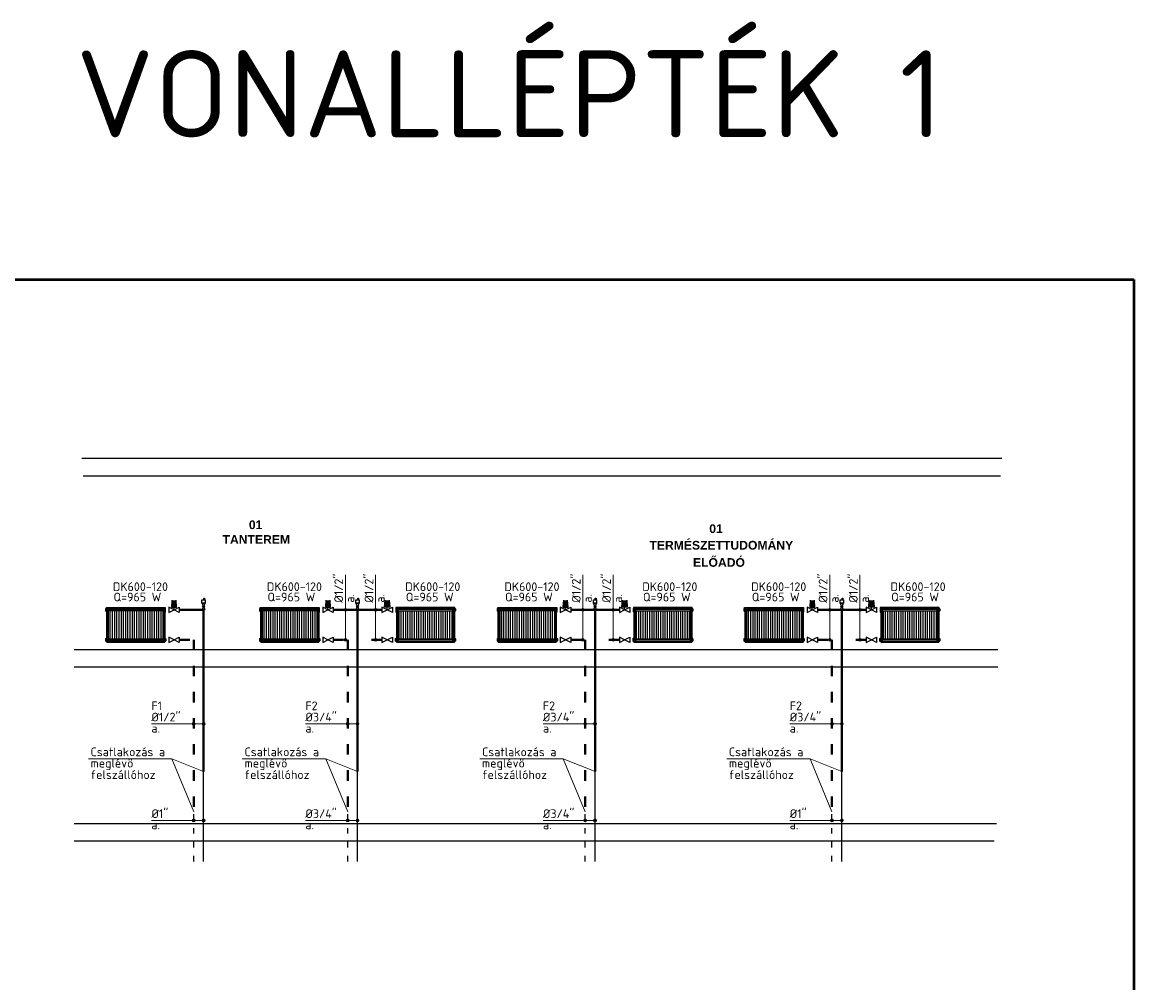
# Model space of a CAD drawing. Header units: millimetres. Extents: x 3987 to 44987, y -104035 to -70899.
# Tile 5 of 5: x 25820 to 44987, y -87467 to -70899. Entities that reach past the tile are written whole.
import ezdxf
from ezdxf.enums import TextEntityAlignment as Align

# ---------------------------------------------------------------- set-up
doc = ezdxf.new("R2010")
doc.units = ezdxf.units.MM
doc.linetypes.add('ACAD_ISO03W100', pattern=[30, 12, -18])
for name, color, linetype, lineweight in [('alaprajz', 7, 'Continuous', 5), ('fűtés szöveg', 7, 'Continuous', 18), ('Fűtés-előremenő', 7, 'Continuous', 40), ('Fűtés-visszatérő', 7, 'ACAD_ISO03W100', 40), ('keret', 7, 'Continuous', 50)]:
    doc.layers.add(name, color=color, linetype=linetype, lineweight=lineweight)
doc.layers.add('szerelvény', color=7, linetype='Continuous')
doc.styles.add('ELKÉSZÜLT_STÍLUS_2', font='arialbd.ttf')
doc.styles.add('ISO', font='isocpeur.ttf')
pattern_1 = [(90, (-138294.195, -125279.73), (-38.1, 7e-15), [])]
pattern_2 = [(90, (-134198.56, -125279.73), (-38.1, 7e-15), [])]
pattern_3 = [(90, (-129942.316, -125279.73), (-38.1, 7e-15), [])]

msp = doc.modelspace()

# ---------------------------------------------------------------- hatches: boundary and pattern name
at = {"layer": 'fűtés szöveg', "ltscale": 0.5}
h = msp.add_hatch(color=256, dxfattribs=at)
h.dxf.hatch_style = 1
h.paths.add_polyline_path([(31368, -81033, 1), (31417, -81033, 1)])
h = msp.add_hatch(color=256, dxfattribs=at)
h.dxf.hatch_style = 1
h.paths.add_polyline_path([(31890, -81033, 1), (31939, -81033, 1)])
h = msp.add_hatch(color=256, dxfattribs=at)
h.dxf.hatch_style = 1
h.paths.add_polyline_path([(35464, -81033, 1), (35513, -81033, 1)])
h = msp.add_hatch(color=256, dxfattribs=at)
h.dxf.hatch_style = 1
h.paths.add_polyline_path([(35986, -81033, 1), (36034, -81033, 1)])
h = msp.add_hatch(color=256, dxfattribs=at)
h.dxf.hatch_style = 1
h.paths.add_polyline_path([(39720, -81033, 1), (39769, -81033, 1)])
h = msp.add_hatch(color=256, dxfattribs=at)
h.dxf.hatch_style = 1
h.paths.add_polyline_path([(40242, -81033, 1), (40291, -81033, 1)])
h = msp.add_hatch(color=256, dxfattribs=at)
h.dxf.hatch_style = 1
h.paths.add_polyline_path([(31368, -81551, 1), (31417, -81551, 1)])
h = msp.add_hatch(color=256, dxfattribs=at)
h.dxf.hatch_style = 1
h.paths.add_polyline_path([(31890, -81551, 1), (31939, -81551, 1)])
h = msp.add_hatch(color=256, dxfattribs=at)
h.dxf.hatch_style = 1
h.paths.add_polyline_path([(35464, -81551, 1), (35513, -81551, 1)])
h = msp.add_hatch(color=256, dxfattribs=at)
h.dxf.hatch_style = 1
h.paths.add_polyline_path([(35986, -81551, 1), (36034, -81551, 1)])
h = msp.add_hatch(color=256, dxfattribs=at)
h.dxf.hatch_style = 1
h.paths.add_polyline_path([(39720, -81551, 1), (39769, -81551, 1)])
h = msp.add_hatch(color=256, dxfattribs=at)
h.dxf.hatch_style = 1
h.paths.add_polyline_path([(40242, -81551, 1), (40291, -81551, 1)])
h = msp.add_hatch(color=256, dxfattribs=at)
h.dxf.hatch_style = 1
h.paths.add_polyline_path([(28752, -82999, 1), (28801, -82999, 1)])
h = msp.add_hatch(color=256, dxfattribs=at)
h.dxf.hatch_style = 1
h.paths.add_polyline_path([(28922, -82999, 1), (28971, -82999, 1)])
h = msp.add_hatch(color=256, dxfattribs=at)
h.dxf.hatch_style = 1
h.paths.add_polyline_path([(31407, -82999, 1), (31456, -82999, 1)])
h = msp.add_hatch(color=256, dxfattribs=at)
h.dxf.hatch_style = 1
h.paths.add_polyline_path([(31577, -82999, 1), (31626, -82999, 1)])
h = msp.add_hatch(color=256, dxfattribs=at)
h.dxf.hatch_style = 1
h.paths.add_polyline_path([(35503, -82999, 1), (35552, -82999, 1)])
h = msp.add_hatch(color=256, dxfattribs=at)
h.dxf.hatch_style = 1
h.paths.add_polyline_path([(35673, -82999, 1), (35722, -82999, 1)])
h = msp.add_hatch(color=256, dxfattribs=at)
h.dxf.hatch_style = 1
h.paths.add_polyline_path([(39759, -82999, 1), (39808, -82999, 1)])
h = msp.add_hatch(color=256, dxfattribs=at)
h.dxf.hatch_style = 1
h.paths.add_polyline_path([(39929, -82999, 1), (39978, -82999, 1)])
h = msp.add_hatch(color=256, dxfattribs=at)
h.dxf.hatch_style = 1
h.paths.add_polyline_path([(28752, -84665, 1), (28801, -84665, 1)])
h = msp.add_hatch(color=256, dxfattribs=at)
h.dxf.hatch_style = 1
h.paths.add_polyline_path([(28922, -84665, 1), (28971, -84665, 1)])
h = msp.add_hatch(color=256, dxfattribs=at)
h.dxf.hatch_style = 1
h.paths.add_polyline_path([(31407, -84665, 1), (31456, -84665, 1)])
h = msp.add_hatch(color=256, dxfattribs=at)
h.dxf.hatch_style = 1
h.paths.add_polyline_path([(31577, -84665, 1), (31626, -84665, 1)])
h = msp.add_hatch(color=256, dxfattribs=at)
h.dxf.hatch_style = 1
h.paths.add_polyline_path([(35503, -84665, 1), (35552, -84665, 1)])
h = msp.add_hatch(color=256, dxfattribs=at)
h.dxf.hatch_style = 1
h.paths.add_polyline_path([(35673, -84665, 1), (35722, -84665, 1)])
h = msp.add_hatch(color=256, dxfattribs=at)
h.dxf.hatch_style = 1
h.paths.add_polyline_path([(39759, -84665, 1), (39808, -84665, 1)])
h = msp.add_hatch(color=256, dxfattribs=at)
h.dxf.hatch_style = 1
h.paths.add_polyline_path([(39929, -84665, 1), (39978, -84665, 1)])
at = {"layer": 'szerelvény', "ltscale": 15}
for points in [[(28401, -80868), (28392, -80988), (28482, -80988), (28473, -80868)], [(31056, -80868), (31047, -80988), (31137, -80988), (31128, -80868)], [(32148, -80868), (32157, -80988), (32067, -80988), (32076, -80868)], [(35152, -80868), (35143, -80988), (35233, -80988), (35224, -80868)], [(36243, -80868), (36252, -80988), (36162, -80988), (36171, -80868)], [(39408, -80868), (39399, -80988), (39489, -80988), (39480, -80868)], [(40499, -80868), (40508, -80988), (40418, -80988), (40427, -80868)]]:
    msp.add_hatch(color=256, dxfattribs=at).paths.add_polyline_path(points)
h = msp.add_hatch(dxfattribs=at)
h.set_pattern_fill('ANSI31', color=256, scale=12, angle=45)
h.set_pattern_definition([(90, (-140949.39, -125279.73), (-38.1, 7e-15), [])])
h.paths.add_polyline_path([(28252, -81052), (27302, -81052), (27302, -81542), (28252, -81542)])
h = msp.add_hatch(dxfattribs=at)
h.set_pattern_fill('ANSI31', color=256, scale=12, angle=45)
h.set_pattern_definition(pattern_1)
h.paths.add_polyline_path([(30908, -81052), (29958, -81052), (29958, -81542), (30908, -81542)])
h = msp.add_hatch(dxfattribs=at)
h.set_pattern_fill('ANSI31', color=256, scale=12, angle=45)
h.set_pattern_definition(pattern_1)
h.paths.add_polyline_path([(32296, -81542), (33246, -81542), (33246, -81052), (32296, -81052)])
h = msp.add_hatch(dxfattribs=at)
h.set_pattern_fill('ANSI31', color=256, scale=12, angle=45)
h.set_pattern_definition(pattern_2)
h.paths.add_polyline_path([(35003, -81052), (34053, -81052), (34053, -81542), (35003, -81542)])
h = msp.add_hatch(dxfattribs=at)
h.set_pattern_fill('ANSI31', color=256, scale=12, angle=45)
h.set_pattern_definition(pattern_2)
h.paths.add_polyline_path([(36392, -81542), (37342, -81542), (37342, -81052), (36392, -81052)])
h = msp.add_hatch(dxfattribs=at)
h.set_pattern_fill('ANSI31', color=256, scale=12, angle=45)
h.set_pattern_definition(pattern_3)
h.paths.add_polyline_path([(39260, -81052), (38310, -81052), (38310, -81542), (39260, -81542)])
h = msp.add_hatch(dxfattribs=at)
h.set_pattern_fill('ANSI31', color=256, scale=12, angle=45)
h.set_pattern_definition(pattern_3)
h.paths.add_polyline_path([(40648, -81542), (41598, -81542), (41598, -81052), (40648, -81052)])

# ---------------------------------------------------------------- linework, layer by layer
for p, q in [((26845, -78420), (42713, -78420)), ((26871, -78720), (42687, -78720)), ((26718, -81720), (42644, -81720)), ((26718, -82020), (42644, -82020)), ((26718, -84720), (42619, -84720)), ((26718, -85020), (42578, -85020))]:
    msp.add_line(p, q)
at = {"layer": 'fűtés szöveg', "ltscale": 0.5}
for p, q in [((31393, -81551), (31393, -80430)), ((31914, -81551), (31914, -80430)), ((35488, -81551), (35488, -80430)), ((36010, -81551), (36010, -80430)), ((39745, -81551), (39745, -80430)), ((40266, -81551), (40266, -80430)), ((28050, -82999), (28947, -82999)), ((30705, -82999), (31602, -82999)), ((34800, -82999), (35697, -82999)), ((39057, -82999), (39954, -82999)), ((26960, -83604), (28398, -83604)), ((28398, -83604), (28776, -84521)), ((28398, -83604), (28947, -83820)), ((29615, -83604), (31053, -83604)), ((31053, -83604), (31432, -84521)), ((31053, -83604), (31602, -83820)), ((33711, -83604), (35149, -83604)), ((35149, -83604), (35527, -84521)), ((35149, -83604), (35697, -83820)), ((37967, -83604), (39405, -83604)), ((39405, -83604), (39783, -84521)), ((39405, -83604), (39954, -83820)), ((28050, -84665), (28947, -84665)), ((30705, -84665), (31602, -84665)), ((34800, -84665), (35697, -84665)), ((39057, -84665), (39954, -84665))]:
    msp.add_line(p, q, dxfattribs=at)
for centre in [(31393, -81033), (31914, -81033), (35488, -81033), (36010, -81033), (39745, -81033), (40266, -81033), (31393, -81551), (31914, -81551), (35488, -81551), (36010, -81551), (39745, -81551), (40266, -81551), (28776, -82999), (28947, -82999), (31432, -82999), (31602, -82999), (35527, -82999), (35697, -82999), (39783, -82999), (39954, -82999), (28776, -84665), (28947, -84665), (31432, -84665), (31602, -84665), (35527, -84665), (35697, -84665), (39783, -84665), (39954, -84665)]:
    msp.add_circle(centre, 24.4, dxfattribs=at)
at = {"layer": 'Fűtés-előremenő'}
for p, q in [((28527, -81033), (28947, -81033)), ((28947, -83820), (28947, -81028)), ((31182, -81033), (31602, -81033)), ((31602, -83820), (31602, -81028)), ((32022, -81033), (31602, -81033)), ((35278, -81033), (35697, -81033)), ((35697, -83820), (35697, -81028)), ((36117, -81033), (35697, -81033)), ((39534, -81033), (39954, -81033)), ((39954, -83820), (39954, -81028)), ((40373, -81033), (39954, -81033))]:
    msp.add_line(p, q, dxfattribs=at)
at = {"layer": 'Fűtés-előremenő', "lineweight": -3}
for p, q in [((28947, -85374), (28947, -83820)), ((31602, -85374), (31602, -83820)), ((35697, -85374), (35697, -83820)), ((39954, -85374), (39954, -83820))]:
    msp.add_line(p, q, dxfattribs=at)
at = {"layer": 'Fűtés-visszatérő', "ltscale": 15}
for p, q in [((28527, -81551), (28776, -81551)), ((28776, -81551), (28776, -84521)), ((31182, -81551), (31432, -81551)), ((31432, -81551), (31432, -84521)), ((32022, -81551), (31772, -81551)), ((35278, -81551), (35527, -81551)), ((35527, -81551), (35527, -84521)), ((36117, -81551), (35868, -81551)), ((39534, -81551), (39783, -81551)), ((39783, -81551), (39783, -84521)), ((40374, -81551), (40124, -81551))]:
    msp.add_line(p, q, dxfattribs=at)
at = {"layer": 'Fűtés-visszatérő', "lineweight": -3, "ltscale": 8}
for p, q in [((28776, -85374), (28776, -84521)), ((31432, -85374), (31432, -84521)), ((35527, -85374), (35527, -84521)), ((39783, -85374), (39783, -84521))]:
    msp.add_line(p, q, dxfattribs=at)
at = {"layer": 'keret'}
for p, q in [((3987, -75335), (44987, -75335)), ((44987, -75335), (44987, -104035))]:
    msp.add_line(p, q, dxfattribs=at)
at = {"layer": 'szerelvény', "ltscale": 15}
for p, q in [((28401, -80868), (28392, -80988)), ((28482, -80988), (28473, -80868)), ((31056, -80868), (31047, -80988)), ((31137, -80988), (31128, -80868)), ((32067, -80988), (32076, -80868)), ((32148, -80868), (32157, -80988)), ((35152, -80868), (35143, -80988)), ((35233, -80988), (35224, -80868)), ((36162, -80988), (36171, -80868)), ((36243, -80868), (36252, -80988)), ((39408, -80868), (39399, -80988)), ((39489, -80988), (39480, -80868)), ((40418, -80988), (40427, -80868)), ((40499, -80868), (40508, -80988)), ((27258, -81016), (27263, -81010)), ((27258, -81016), (27258, -81050)), ((27258, -81023), (27267, -81023)), ((27258, -81043), (27267, -81043)), ((27258, -81050), (27263, -81056)), ((27263, -81010), (27268, -81010)), ((27263, -81056), (27268, -81056)), ((27277, -81003), (27277, -81592)), ((27302, -81027), (27292, -81017)), ((28252, -81052), (27302, -81052)), ((28252, -81052), (27302, -81052)), ((27302, -81522), (27302, -81071)), ((27302, -81522), (27302, -81071)), ((27302, -81522), (27302, -81071)), ((28262, -81017), (28252, -81027)), ((28277, -81003), (28277, -81592)), ((28347, -80988), (28347, -81078)), ((28437, -81033), (28347, -80988)), ((28347, -81078), (28437, -81033)), ((28392, -80988), (28482, -80988)), ((28437, -81033), (28437, -80988)), ((28437, -81033), (28527, -80988)), ((28527, -81078), (28437, -81033)), ((28527, -80988), (28527, -81078)), ((28920, -80920), (28974, -80920)), ((28939, -80960), (28920, -80920)), ((28939, -80989), (28920, -81028)), ((28920, -81028), (28974, -81028)), ((28974, -80920), (28954, -80960)), ((28974, -81028), (28954, -80989)), ((29913, -81016), (29918, -81010)), ((29913, -81016), (29913, -81050)), ((29913, -81023), (29923, -81023)), ((29913, -81043), (29923, -81043)), ((29913, -81050), (29918, -81056)), ((29918, -81010), (29923, -81010)), ((29918, -81056), (29923, -81056)), ((29933, -81003), (29933, -81592)), ((29958, -81027), (29948, -81017)), ((30908, -81052), (29958, -81052)), ((30908, -81052), (29958, -81052)), ((29958, -81522), (29958, -81071)), ((29958, -81522), (29958, -81071)), ((29958, -81522), (29958, -81071)), ((30918, -81017), (30908, -81027)), ((30933, -81003), (30933, -81592)), ((31002, -80988), (31002, -81078)), ((31092, -81033), (31002, -80988)), ((31002, -81078), (31092, -81033)), ((31047, -80988), (31137, -80988)), ((31092, -81033), (31092, -80988)), ((31092, -81033), (31182, -80988)), ((31182, -81078), (31092, -81033)), ((31182, -80988), (31182, -81078)), ((31575, -80920), (31629, -80920)), ((31594, -80960), (31575, -80920)), ((31594, -80989), (31575, -81028)), ((31575, -81028), (31629, -81028)), ((31629, -80920), (31609, -80960)), ((31629, -81028), (31609, -80989)), ((32022, -80988), (32022, -81078)), ((32112, -81033), (32022, -80988)), ((32022, -81078), (32112, -81033)), ((32157, -80988), (32067, -80988)), ((32112, -81033), (32202, -80988)), ((32112, -81033), (32112, -80988)), ((32202, -81078), (32112, -81033)), ((32202, -80988), (32202, -81078)), ((32271, -81003), (32271, -81592)), ((32286, -81017), (32296, -81027)), ((32296, -81052), (33246, -81052)), ((32296, -81052), (33246, -81052)), ((33246, -81027), (33256, -81017)), ((33246, -81522), (33246, -81071)), ((33246, -81522), (33246, -81071)), ((33246, -81522), (33246, -81071)), ((33271, -81003), (33271, -81592)), ((33285, -81010), (33281, -81010)), ((33290, -81023), (33281, -81023)), ((33290, -81043), (33281, -81043)), ((33285, -81056), (33281, -81056)), ((33290, -81016), (33285, -81010)), ((33290, -81050), (33285, -81056)), ((33290, -81016), (33290, -81050)), ((34009, -81016), (34014, -81010)), ((34009, -81016), (34009, -81050)), ((34009, -81023), (34018, -81023)), ((34009, -81043), (34018, -81043)), ((34009, -81050), (34014, -81056)), ((34014, -81010), (34019, -81010)), ((34014, -81056), (34019, -81056)), ((34028, -81003), (34028, -81592)), ((34053, -81027), (34043, -81017)), ((35003, -81052), (34053, -81052)), ((35003, -81052), (34053, -81052)), ((34053, -81522), (34053, -81071)), ((34053, -81522), (34053, -81071)), ((34053, -81522), (34053, -81071)), ((35013, -81017), (35003, -81027)), ((35028, -81003), (35028, -81592)), ((35098, -80988), (35098, -81078)), ((35188, -81033), (35098, -80988)), ((35098, -81078), (35188, -81033)), ((35143, -80988), (35233, -80988)), ((35188, -81033), (35188, -80988)), ((35188, -81033), (35278, -80988)), ((35278, -81078), (35188, -81033)), ((35278, -80988), (35278, -81078)), ((35671, -80920), (35724, -80920)), ((35690, -80960), (35671, -80920)), ((35690, -80989), (35671, -81028)), ((35671, -81028), (35724, -81028)), ((35724, -80920), (35705, -80960)), ((35724, -81028), (35705, -80989)), ((36117, -80988), (36117, -81078)), ((36207, -81033), (36117, -80988)), ((36117, -81078), (36207, -81033)), ((36252, -80988), (36162, -80988)), ((36207, -81033), (36297, -80988)), ((36207, -81033), (36207, -80988)), ((36297, -81078), (36207, -81033)), ((36297, -80988), (36297, -81078)), ((36367, -81003), (36367, -81592)), ((36382, -81017), (36392, -81027)), ((36392, -81052), (37342, -81052)), ((36392, -81052), (37342, -81052)), ((37342, -81027), (37352, -81017)), ((37342, -81522), (37342, -81071)), ((37342, -81522), (37342, -81071)), ((37342, -81522), (37342, -81071)), ((37367, -81003), (37367, -81592)), ((37381, -81010), (37376, -81010)), ((37381, -81056), (37376, -81056)), ((37386, -81023), (37377, -81023)), ((37386, -81043), (37377, -81043)), ((37386, -81016), (37381, -81010)), ((37386, -81050), (37381, -81056)), ((37386, -81016), (37386, -81050)), ((38265, -81016), (38270, -81010)), ((38265, -81016), (38265, -81050)), ((38265, -81023), (38275, -81023)), ((38265, -81043), (38275, -81043)), ((38265, -81050), (38270, -81056)), ((38270, -81010), (38275, -81010)), ((38270, -81056), (38275, -81056)), ((38285, -81003), (38285, -81592)), ((38310, -81027), (38300, -81017)), ((39260, -81052), (38310, -81052)), ((39260, -81052), (38310, -81052)), ((38310, -81522), (38310, -81071)), ((38310, -81522), (38310, -81071)), ((38310, -81522), (38310, -81071)), ((39270, -81017), (39260, -81027)), ((39285, -81003), (39285, -81592)), ((39354, -80988), (39354, -81078)), ((39444, -81033), (39354, -80988)), ((39354, -81078), (39444, -81033)), ((39399, -80988), (39489, -80988)), ((39444, -81033), (39444, -80988)), ((39444, -81033), (39534, -80988)), ((39534, -81078), (39444, -81033)), ((39534, -80988), (39534, -81078)), ((39927, -80920), (39981, -80920)), ((39946, -80960), (39927, -80920)), ((39946, -80989), (39927, -81028)), ((39927, -81028), (39981, -81028)), ((39981, -80920), (39961, -80960)), ((39981, -81028), (39961, -80989)), ((40373, -80988), (40373, -81078)), ((40463, -81033), (40373, -80988)), ((40373, -81078), (40463, -81033)), ((40508, -80988), (40418, -80988)), ((40463, -81033), (40553, -80988)), ((40463, -81033), (40463, -80988)), ((40553, -81078), (40463, -81033)), ((40553, -80988), (40553, -81078)), ((40623, -81003), (40623, -81592)), ((40638, -81017), (40648, -81027)), ((40648, -81052), (41598, -81052)), ((40648, -81052), (41598, -81052)), ((41598, -81027), (41608, -81017)), ((41598, -81522), (41598, -81071)), ((41598, -81522), (41598, -81071)), ((41598, -81522), (41598, -81071)), ((41623, -81003), (41623, -81592)), ((41637, -81010), (41633, -81010)), ((41642, -81023), (41633, -81023)), ((41642, -81043), (41633, -81043)), ((41637, -81056), (41633, -81056)), ((41642, -81016), (41637, -81010)), ((41642, -81050), (41637, -81056)), ((41642, -81016), (41642, -81050)), ((27258, -81534), (27263, -81528)), ((27258, -81534), (27258, -81568)), ((27258, -81540), (27267, -81540)), ((27258, -81541), (27267, -81541)), ((27258, -81562), (27267, -81562)), ((27258, -81562), (27267, -81562)), ((27258, -81568), (27263, -81574)), ((27263, -81528), (27268, -81528)), ((27263, -81574), (27268, -81574)), ((27277, -81592), (28277, -81592)), ((27302, -81567), (27292, -81577)), ((28252, -81542), (27302, -81542)), ((28252, -81542), (27302, -81542)), ((28262, -81577), (28252, -81567)), ((28292, -81528), (28287, -81528)), ((28292, -81574), (28287, -81574)), ((28297, -81540), (28288, -81540)), ((28297, -81541), (28288, -81541)), ((28297, -81562), (28288, -81562)), ((28297, -81562), (28288, -81562)), ((28297, -81534), (28292, -81528)), ((28297, -81568), (28292, -81574)), ((28297, -81534), (28297, -81568)), ((28347, -81506), (28347, -81596)), ((28437, -81551), (28347, -81506)), ((28347, -81596), (28437, -81551)), ((28437, -81551), (28527, -81506)), ((28527, -81596), (28437, -81551)), ((28527, -81506), (28527, -81596)), ((29913, -81534), (29918, -81528)), ((29913, -81534), (29913, -81568)), ((29913, -81540), (29923, -81540)), ((29913, -81541), (29923, -81541)), ((29913, -81562), (29923, -81562)), ((29913, -81562), (29923, -81562)), ((29913, -81568), (29918, -81574)), ((29918, -81528), (29923, -81528)), ((29918, -81574), (29923, -81574)), ((29933, -81592), (30933, -81592)), ((29958, -81567), (29948, -81577)), ((30908, -81542), (29958, -81542)), ((30908, -81542), (29958, -81542)), ((30918, -81577), (30908, -81567)), ((30947, -81528), (30942, -81528)), ((30947, -81574), (30942, -81574)), ((30952, -81540), (30943, -81540)), ((30952, -81541), (30943, -81541)), ((30952, -81562), (30943, -81562)), ((30952, -81562), (30943, -81562)), ((30952, -81534), (30947, -81528)), ((30952, -81568), (30947, -81574)), ((30952, -81534), (30952, -81568)), ((31002, -81506), (31002, -81596)), ((31092, -81551), (31002, -81506)), ((31002, -81596), (31092, -81551)), ((31092, -81551), (31182, -81506)), ((31182, -81596), (31092, -81551)), ((31182, -81506), (31182, -81596)), ((32022, -81506), (32022, -81596)), ((32112, -81551), (32022, -81506)), ((32022, -81596), (32112, -81551)), ((32112, -81551), (32202, -81506)), ((32202, -81596), (32112, -81551)), ((32202, -81506), (32202, -81596)), ((32252, -81534), (32257, -81528)), ((32252, -81534), (32252, -81568)), ((32252, -81540), (32261, -81540)), ((32252, -81541), (32261, -81541)), ((32252, -81562), (32261, -81562)), ((32252, -81562), (32261, -81562)), ((32252, -81568), (32257, -81574)), ((32257, -81528), (32261, -81528)), ((32257, -81574), (32261, -81574)), ((33271, -81592), (32271, -81592)), ((32286, -81577), (32296, -81567)), ((32296, -81542), (33246, -81542)), ((32296, -81542), (33246, -81542)), ((33246, -81567), (33256, -81577)), ((33285, -81528), (33281, -81528)), ((33290, -81540), (33281, -81540)), ((33290, -81541), (33281, -81541)), ((33290, -81562), (33281, -81562)), ((33290, -81562), (33281, -81562)), ((33285, -81574), (33281, -81574)), ((33290, -81534), (33285, -81528)), ((33290, -81568), (33285, -81574)), ((33290, -81534), (33290, -81568)), ((34009, -81534), (34014, -81528)), ((34009, -81534), (34009, -81568)), ((34009, -81540), (34018, -81540)), ((34009, -81541), (34018, -81541)), ((34009, -81562), (34018, -81562)), ((34009, -81562), (34018, -81562)), ((34009, -81568), (34014, -81574)), ((34014, -81528), (34019, -81528)), ((34014, -81574), (34019, -81574)), ((34028, -81592), (35028, -81592)), ((34053, -81567), (34043, -81577)), ((35003, -81542), (34053, -81542)), ((35003, -81542), (34053, -81542)), ((35013, -81577), (35003, -81567)), ((35043, -81528), (35038, -81528)), ((35048, -81540), (35038, -81540)), ((35048, -81541), (35038, -81541)), ((35048, -81562), (35038, -81562)), ((35048, -81562), (35038, -81562)), ((35043, -81574), (35038, -81574)), ((35048, -81534), (35043, -81528)), ((35048, -81568), (35043, -81574)), ((35048, -81534), (35048, -81568)), ((35098, -81506), (35098, -81596)), ((35188, -81551), (35098, -81506)), ((35098, -81596), (35188, -81551)), ((35188, -81551), (35278, -81506)), ((35278, -81596), (35188, -81551)), ((35278, -81506), (35278, -81596)), ((36117, -81506), (36117, -81596)), ((36207, -81551), (36117, -81506)), ((36117, -81596), (36207, -81551)), ((36207, -81551), (36297, -81506)), ((36297, -81596), (36207, -81551)), ((36297, -81506), (36297, -81596)), ((36347, -81534), (36352, -81528)), ((36347, -81534), (36347, -81568)), ((36347, -81540), (36357, -81540)), ((36347, -81541), (36357, -81541)), ((36347, -81562), (36357, -81562)), ((36347, -81562), (36357, -81562)), ((36347, -81568), (36352, -81574)), ((36352, -81528), (36357, -81528)), ((36352, -81574), (36357, -81574)), ((37367, -81592), (36367, -81592)), ((36382, -81577), (36392, -81567)), ((36392, -81542), (37342, -81542)), ((36392, -81542), (37342, -81542)), ((37342, -81567), (37352, -81577)), ((37381, -81528), (37376, -81528)), ((37381, -81574), (37376, -81574)), ((37386, -81540), (37377, -81540)), ((37386, -81541), (37377, -81541)), ((37386, -81562), (37377, -81562)), ((37386, -81562), (37377, -81562)), ((37386, -81534), (37381, -81528)), ((37386, -81568), (37381, -81574)), ((37386, -81534), (37386, -81568)), ((38265, -81534), (38270, -81528)), ((38265, -81534), (38265, -81568)), ((38265, -81540), (38275, -81540)), ((38265, -81541), (38275, -81541)), ((38265, -81562), (38275, -81562)), ((38265, -81562), (38275, -81562)), ((38265, -81568), (38270, -81574)), ((38270, -81528), (38275, -81528)), ((38270, -81574), (38275, -81574)), ((38285, -81592), (39285, -81592)), ((38310, -81567), (38300, -81577)), ((39260, -81542), (38310, -81542)), ((39260, -81542), (38310, -81542)), ((39270, -81577), (39260, -81567)), ((39299, -81528), (39294, -81528)), ((39299, -81574), (39294, -81574)), ((39304, -81540), (39295, -81540)), ((39304, -81541), (39295, -81541)), ((39304, -81562), (39295, -81562)), ((39304, -81562), (39295, -81562)), ((39304, -81534), (39299, -81528)), ((39304, -81568), (39299, -81574)), ((39304, -81534), (39304, -81568)), ((39354, -81506), (39354, -81596)), ((39444, -81551), (39354, -81506)), ((39354, -81596), (39444, -81551)), ((39444, -81551), (39534, -81506)), ((39534, -81596), (39444, -81551)), ((39534, -81506), (39534, -81596)), ((40374, -81506), (40374, -81596)), ((40464, -81551), (40374, -81506)), ((40374, -81596), (40464, -81551)), ((40464, -81551), (40553, -81506)), ((40553, -81596), (40464, -81551)), ((40553, -81506), (40553, -81596)), ((40603, -81534), (40608, -81528)), ((40603, -81534), (40603, -81568)), ((40603, -81540), (40613, -81540)), ((40603, -81541), (40613, -81541)), ((40603, -81562), (40613, -81562)), ((40603, -81562), (40613, -81562)), ((40603, -81568), (40608, -81574)), ((40608, -81528), (40613, -81528)), ((40608, -81574), (40613, -81574)), ((41623, -81592), (40623, -81592)), ((40638, -81577), (40648, -81567)), ((40648, -81542), (41598, -81542)), ((40648, -81542), (41598, -81542)), ((41598, -81567), (41608, -81577)), ((41637, -81528), (41633, -81528)), ((41642, -81540), (41633, -81540)), ((41642, -81541), (41633, -81541)), ((41642, -81562), (41633, -81562)), ((41642, -81562), (41633, -81562)), ((41637, -81574), (41633, -81574)), ((41642, -81534), (41637, -81528)), ((41642, -81568), (41637, -81574)), ((41642, -81534), (41642, -81568))]:
    msp.add_line(p, q, dxfattribs=at)
for points in [[(28974, -80920), (28919, -80920), (28919, -80860), (28974, -80860)], [(28965, -80860), (28950, -80860), (28950, -80830), (28965, -80830)], [(31629, -80920), (31575, -80920), (31575, -80860), (31629, -80860)], [(31620, -80860), (31606, -80860), (31606, -80830), (31620, -80830)], [(35724, -80920), (35670, -80920), (35670, -80860), (35724, -80860)], [(35716, -80860), (35701, -80860), (35701, -80830), (35716, -80830)], [(39981, -80920), (39927, -80920), (39927, -80860), (39981, -80860)], [(39972, -80860), (39958, -80860), (39958, -80830), (39972, -80830)], [(28285, -81003), (27270, -81003), (27270, -80992), (28285, -80992)], [(27277, -81003), (28277, -81003), (28277, -81592), (27277, -81592)], [(27292, -81017), (28262, -81017), (28262, -81577), (27292, -81577)], [(27302, -81027), (28252, -81027), (28252, -81567), (27302, -81567)], [(27302, -81542), (28252, -81542), (28252, -81052), (27302, -81052)], [(30940, -81003), (29925, -81003), (29925, -80992), (30940, -80992)], [(29933, -81003), (30933, -81003), (30933, -81592), (29933, -81592)], [(29948, -81017), (30918, -81017), (30918, -81577), (29948, -81577)], [(29958, -81027), (30908, -81027), (30908, -81567), (29958, -81567)], [(29958, -81542), (30908, -81542), (30908, -81052), (29958, -81052)], [(32263, -81003), (33279, -81003), (33279, -80992), (32263, -80992)], [(33271, -81003), (32271, -81003), (32271, -81592), (33271, -81592)], [(33256, -81017), (32286, -81017), (32286, -81577), (33256, -81577)], [(33246, -81027), (32296, -81027), (32296, -81567), (33246, -81567)], [(33246, -81542), (32296, -81542), (32296, -81052), (33246, -81052)], [(35036, -81003), (34021, -81003), (34021, -80992), (35036, -80992)], [(34028, -81003), (35028, -81003), (35028, -81592), (34028, -81592)], [(34043, -81017), (35013, -81017), (35013, -81577), (34043, -81577)], [(34053, -81027), (35003, -81027), (35003, -81567), (34053, -81567)], [(34053, -81542), (35003, -81542), (35003, -81052), (34053, -81052)], [(36359, -81003), (37374, -81003), (37374, -80992), (36359, -80992)], [(37367, -81003), (36367, -81003), (36367, -81592), (37367, -81592)], [(37352, -81017), (36382, -81017), (36382, -81577), (37352, -81577)], [(37342, -81027), (36392, -81027), (36392, -81567), (37342, -81567)], [(37342, -81542), (36392, -81542), (36392, -81052), (37342, -81052)], [(39292, -81003), (38277, -81003), (38277, -80992), (39292, -80992)], [(38285, -81003), (39285, -81003), (39285, -81592), (38285, -81592)], [(38300, -81017), (39270, -81017), (39270, -81577), (38300, -81577)], [(38310, -81027), (39260, -81027), (39260, -81567), (38310, -81567)], [(38310, -81542), (39260, -81542), (39260, -81052), (38310, -81052)], [(40615, -81003), (41630, -81003), (41630, -80992), (40615, -80992)], [(41623, -81003), (40623, -81003), (40623, -81592), (41623, -81592)], [(41608, -81017), (40638, -81017), (40638, -81577), (41608, -81577)], [(41598, -81027), (40648, -81027), (40648, -81567), (41598, -81567)], [(41598, -81542), (40648, -81542), (40648, -81052), (41598, -81052)]]:
    msp.add_lwpolyline(points, close=True, dxfattribs=at)
for points in [[(27267, -81056), (27267, -81010)], [(27277, -81060), (27268, -81060), (27268, -81005), (27277, -81005)], [(28277, -81005), (28287, -81005), (28287, -81074), (28277, -81074)], [(28287, -81011), (28287, -81068)], [(29933, -81060), (29923, -81060), (29923, -81005), (29933, -81005)], [(29923, -81056), (29923, -81010)], [(30933, -81005), (30942, -81005), (30942, -81074), (30933, -81074)], [(30942, -81011), (30942, -81068)], [(32261, -81011), (32261, -81068)], [(32271, -81005), (32262, -81005), (32262, -81074), (32271, -81074)], [(33271, -81060), (33281, -81060), (33281, -81005), (33271, -81005)], [(33281, -81056), (33281, -81010)], [(34018, -81056), (34018, -81010)], [(34028, -81060), (34019, -81060), (34019, -81005), (34028, -81005)], [(35028, -81005), (35037, -81005), (35037, -81074), (35028, -81074)], [(35038, -81011), (35038, -81068)], [(36357, -81011), (36357, -81068)], [(36367, -81005), (36358, -81005), (36358, -81074), (36367, -81074)], [(37367, -81060), (37376, -81060), (37376, -81005), (37367, -81005)], [(37377, -81056), (37377, -81010)], [(38285, -81060), (38275, -81060), (38275, -81005), (38285, -81005)], [(38275, -81056), (38275, -81010)], [(39285, -81005), (39294, -81005), (39294, -81074), (39285, -81074)], [(39294, -81011), (39294, -81068)], [(40613, -81011), (40613, -81068)], [(40623, -81005), (40614, -81005), (40614, -81074), (40623, -81074)], [(41623, -81060), (41633, -81060), (41633, -81005), (41623, -81005)], [(41633, -81056), (41633, -81010)], [(27267, -81574), (27267, -81528)], [(27277, -81579), (27268, -81579), (27268, -81524), (27277, -81524)], [(28277, -81579), (28287, -81579), (28287, -81524), (28277, -81524)], [(28288, -81574), (28288, -81528)], [(29933, -81579), (29923, -81579), (29923, -81524), (29933, -81524)], [(29923, -81574), (29923, -81528)], [(30933, -81579), (30942, -81579), (30942, -81524), (30933, -81524)], [(30943, -81574), (30943, -81528)], [(32271, -81579), (32261, -81579), (32261, -81524), (32271, -81524)], [(32261, -81574), (32261, -81528)], [(33271, -81579), (33281, -81579), (33281, -81524), (33271, -81524)], [(33281, -81574), (33281, -81528)], [(34018, -81574), (34018, -81528)], [(34028, -81579), (34019, -81579), (34019, -81524), (34028, -81524)], [(35028, -81579), (35038, -81579), (35038, -81524), (35028, -81524)], [(35038, -81574), (35038, -81528)], [(36367, -81579), (36357, -81579), (36357, -81524), (36367, -81524)], [(36357, -81574), (36357, -81528)], [(37367, -81579), (37376, -81579), (37376, -81524), (37367, -81524)], [(37377, -81574), (37377, -81528)], [(38285, -81579), (38275, -81579), (38275, -81524), (38285, -81524)], [(38275, -81574), (38275, -81528)], [(39285, -81579), (39294, -81579), (39294, -81524), (39285, -81524)], [(39295, -81574), (39295, -81528)], [(40623, -81579), (40613, -81579), (40613, -81524), (40623, -81524)], [(40613, -81574), (40613, -81528)], [(41623, -81579), (41633, -81579), (41633, -81524), (41623, -81524)], [(41633, -81574), (41633, -81528)]]:
    msp.add_lwpolyline(points, dxfattribs=at)
for centre in [(28947, -80974), (31602, -80974), (35697, -80974), (39954, -80974)]:
    msp.add_circle(centre, 16.6, dxfattribs=at)

# ---------------------------------------------------------------- texts
at = {"layer": 'alaprajz', "style": 'ELKÉSZÜLT_STÍLUS_2'}
for p in [(29728, -79642), (37667, -79709)]:
    msp.add_text('01', height=150, dxfattribs=at).set_placement(p)
for tag, p in [('TANTEREM', (29274, -79940)), ('TERMÉSZETTUDOMÁNY', (36635, -80040)), ('ELŐADÓ', (37386, -80337))]:
    msp.add_attdef(tag, text='', height=150, dxfattribs=at).set_placement(p, align=Align.BOTTOM_LEFT)
at = {"layer": 'fűtés szöveg', "style": 'ISO'}
msp.add_text('NYOMTATÁS 1:50, VONALLÉPTÉK 1', height=1500, dxfattribs=at).set_placement((9323, -72884))
at = {"layer": 'fűtés szöveg', "ltscale": 0.5, "style": 'ISO'}
for s, p in [('%%C1/2"', (31352, -80911)), ('%%C1/2"', (31874, -80911)), ('%%C1/2"', (35448, -80911)), ('%%C1/2"', (35970, -80911)), ('%%C1/2"', (39704, -80911)), ('%%C1/2"', (40226, -80911)), ('a.', (31545, -80911)), ('a.', (32067, -80911)), ('a.', (35641, -80911)), ('a.', (36163, -80911)), ('a.', (39897, -80911)), ('a.', (40419, -80911))]:
    msp.add_text(s, height=150, rotation=90, dxfattribs=at).set_placement(p)
for s, p in [('DK600-120', (27383, -80710)), ('DK600-120', (30038, -80710)), ('DK600-120', (32424, -80710)), ('DK600-120', (34134, -80710)), ('DK600-120', (36512, -80710)), ('DK600-120', (38390, -80710)), ('DK600-120', (40793, -80710)), ('Q=965 W', (27394, -80888)), ('Q=965 W', (30049, -80888)), ('Q=965 W', (32435, -80888)), ('Q=965 W', (34145, -80888)), ('Q=965 W', (36523, -80888)), ('Q=965 W', (38401, -80888)), ('Q=965 W', (40804, -80888)), ('%%C1/2"', (28047, -82959)), ('F1', (28047, -82765)), ('%%C3/4"', (30702, -82959)), ('F2', (30702, -82765)), ('%%C3/4"', (34798, -82959)), ('F2', (34798, -82765)), ('%%C3/4"', (39054, -82959)), ('F2', (39054, -82765)), ('a.', (28047, -83152)), ('a.', (30702, -83152)), ('a.', (34798, -83152)), ('a.', (39054, -83152)), ('Csatlakozás a ', (26998, -83559)), ('Csatlakozás a ', (29653, -83559)), ('Csatlakozás a ', (33748, -83559)), ('Csatlakozás a ', (38005, -83559)), ('meglévő', (26998, -83754)), ('meglévő', (29653, -83754)), ('meglévő', (33748, -83754)), ('meglévő', (38005, -83754)), ('felszállóhoz', (26998, -83952)), ('felszállóhoz', (29653, -83952)), ('felszállóhoz', (33748, -83952)), ('felszállóhoz', (38005, -83952)), ('%%C1"', (28047, -84625)), ('%%C3/4"', (30702, -84625)), ('%%C3/4"', (34798, -84625)), ('%%C1"', (39054, -84625)), ('a.', (28047, -84818)), ('a.', (30702, -84818)), ('a.', (34798, -84818)), ('a.', (39054, -84818))]:
    msp.add_text(s, height=150, dxfattribs=at).set_placement(p)

doc.saveas('drawing.dxf')
